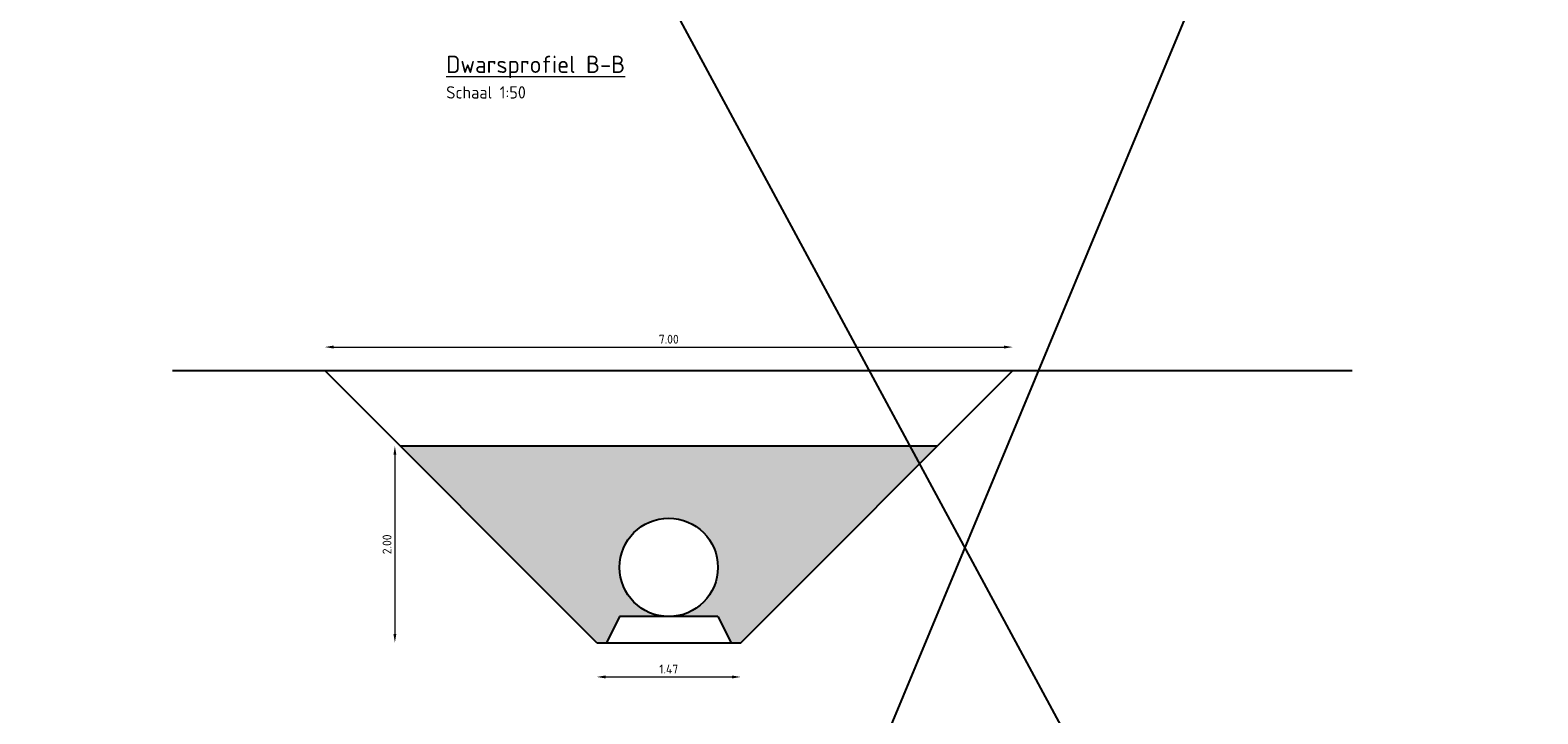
# Model space of a CAD drawing. Header units: metres. Extents: x 0 to 200176, y 0 to 356276.
# Tile 36 of 52: x 199402.7 to 199418.03, y 355732.43 to 355739.38. Entities that reach past the tile are written whole.
import ezdxf

# ---------------------------------------------------------------- set-up
doc = ezdxf.new("R2010")
doc.units = ezdxf.units.M
for name, color, linetype, lineweight in [('99-tekst35', 3, 'Continuous', 0), ('X-XX-AL-AANPIJLING-M', 7, 'Continuous', 18), ('X-XX-NIEUW-DETAIL-A', 251, 'Continuous', 0)]:
    doc.layers.add(name, color=color, linetype=linetype, lineweight=lineweight)
doc.layers.add('X-XX-AL-HULPLIJNEN', color=4, linetype='Continuous', lineweight=25, plot=False)
doc.layers.add('X-XX-NIEUW-DETAIL-S', color=1, linetype='Continuous')
doc.styles.add('NLCS-ISO', font='NLCS-ISO.ttf')
doc.dimstyles.new('Jens 1_50 - standaard', dxfattribs={"dimscale": 0.05, "dimtxt": 1.8, "dimasz": 1.8, "dimexe": 2, "dimexo": 2, "dimgap": 0.7, "dimtad": 1, "dimzin": 0, "dimdsep": 46, "dimtxsty": 'NLCS-ISO', "dimcen": 2.5, "dimdle": 2, "dimse1": 1, "dimse2": 1, "dimclrd": 256, "dimclre": 256, "dimclrt": 256, "dimadec": 1, "dimazin": 0, "dimtfac": 1, "dimtdec": 3, "dimtofl": 0, "dimtmove": 1, "dimatfit": 0, "dimfxl": 2, "dimfxlon": 1, "dimtfillclr": 254, "dimtolj": 1, "dimtzin": 0, "dimlwd": 18, "dimlwe": 18, "dimarcsym": 0})

# ---------------------------------------------------------------- blocks, each defined once
blk = doc.blocks.new('*D634')
at = {"layer": 'Defpoints', "color": 0, "transparency": 16777216}
for p in [(199412.693, 355736.16), (199405.693, 355735.921), (199412.693, 355735.921)]:
    blk.add_point(p, dxfattribs=at)
at = {"layer": 'X-XX-AL-AANPIJLING-M', "linetype": 'Continuous', "lineweight": 18, "transparency": 16777216}
blk.add_line((199405.783, 355736.16), (199412.603, 355736.16), dxfattribs=at)
at = {"layer": 'X-XX-AL-AANPIJLING-M', "transparency": 16777216}
for points in [[(199405.783, 355736.175), (199405.783, 355736.145), (199405.693, 355736.16)], [(199412.603, 355736.175), (199412.603, 355736.145), (199412.693, 355736.16)]]:
    blk.add_solid(points, dxfattribs=at)
at = {"layer": 'X-XX-AL-AANPIJLING-M', "transparency": 16777216, "insert": (199409.193, 355736.24), "char_height": 0.09, "attachment_point": 5, "style": 'NLCS-ISO'}
blk.add_mtext('\\A1;7.00', dxfattribs=at)
blk = doc.blocks.new('*D635')
at = {"layer": 'Defpoints', "color": 0, "transparency": 16777216}
for p in [(199408.46, 355733.155), (199409.927, 355733.155), (199409.927, 355732.807)]:
    blk.add_point(p, dxfattribs=at)
at = {"layer": 'X-XX-AL-AANPIJLING-M', "linetype": 'Continuous', "lineweight": 18, "transparency": 16777216}
blk.add_line((199408.55, 355732.807), (199409.837, 355732.807), dxfattribs=at)
at = {"layer": 'X-XX-AL-AANPIJLING-M', "transparency": 16777216}
for points in [[(199408.55, 355732.822), (199408.55, 355732.792), (199408.46, 355732.807)], [(199409.837, 355732.822), (199409.837, 355732.792), (199409.927, 355732.807)]]:
    blk.add_solid(points, dxfattribs=at)
at = {"layer": 'X-XX-AL-AANPIJLING-M', "transparency": 16777216, "insert": (199409.193, 355732.887), "char_height": 0.09, "attachment_point": 5, "style": 'NLCS-ISO'}
blk.add_mtext('\\A1;1.47', dxfattribs=at)
blk = doc.blocks.new('*D636')
at = {"layer": 'Defpoints', "color": 0, "transparency": 16777216}
for p in [(199406.46, 355735.155), (199406.407, 355733.155), (199408.46, 355733.155)]:
    blk.add_point(p, dxfattribs=at)
at = {"layer": 'X-XX-AL-AANPIJLING-M', "linetype": 'Continuous', "lineweight": 18, "transparency": 16777216}
blk.add_line((199406.407, 355735.065), (199406.407, 355733.245), dxfattribs=at)
at = {"layer": 'X-XX-AL-AANPIJLING-M', "transparency": 16777216}
for points in [[(199406.392, 355735.065), (199406.422, 355735.065), (199406.407, 355735.155)], [(199406.392, 355733.245), (199406.422, 355733.245), (199406.407, 355733.155)]]:
    blk.add_solid(points, dxfattribs=at)
at = {"layer": 'X-XX-AL-AANPIJLING-M', "transparency": 16777216, "insert": (199406.327, 355734.155), "char_height": 0.09, "attachment_point": 5, "rotation": 90, "style": 'NLCS-ISO'}
blk.add_mtext('\\A1;2.00', dxfattribs=at)

msp = doc.modelspace()

# ---------------------------------------------------------------- hatches: boundary and pattern name
at = {"layer": 'X-XX-NIEUW-DETAIL-A'}
h = msp.add_hatch(dxfattribs=at)
h.set_pattern_fill('GRAVEL', color=256, scale=0.01)
h.set_pattern_definition([(228.0127875, (0.18288, 0.254), (-2.0320000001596, -2.2859999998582), [0.034172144, -3.38304836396]), (184.969741, (0.16002, 0.2286), (3.04799999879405, 0.2540000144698), [0.058640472, -5.80540488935]), (132.5104471, (0.1016, 0.22352), (2.54000000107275, -2.7939999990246), [0.041348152, -4.09347227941]), (267.273689, (0.00254, 0.16002), (0.25400000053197, 5.0799999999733), [0.053400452, -5.28664374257]), (292.83365418, (0, 0.10668), (-1.27000000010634, 3.04799999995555), [0.05236337, -5.18398077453]), (357.273689, (0.02032, 0.05842), (-5.0799999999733, 0.25400000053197), [0.053400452, -5.28664374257]), (37.69424047, (0.07366, 0.05588), (-3.3019999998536, -2.54000000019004), [0.070619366, -6.99131153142]), (72.25532837, (0.12954, 0.09906), (1.77800000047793, 5.58799999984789), [0.066671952, -6.60052566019]), (121.42956562, (0.14986, 0.16256), (-2.0320000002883, 3.3019999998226), [0.0535813, -5.30455456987]), (175.2363583, (0.12192, 0.20828), (2.79399999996, -0.2540000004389), [0.061171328, -2.997393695]), (222.3974378, (0.06096, 0.21336), (-3.04799999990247, -2.7940000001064), [0.079107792, -7.83167725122]), (138.81407483, (0.254, 0.15748), (-1.7779999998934, 1.5240000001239), [0.027000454, -2.67305658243]), (171.4692344, (0.23368, 0.17526), (3.30200000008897, -0.50799999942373), [0.051368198, -5.0854638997]), (225, (0.18288, 0.18288), (-4e-17, -0.254), [0.035920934, -0.32328931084]), (203.19859051, (0.1651, 0.21336), (1.2700000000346, 0.507999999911), [0.019344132, -1.91506223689]), (291.80140949, (0.14732, 0.20574), (-0.254000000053, 0.7619999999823), [0.027356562, -1.340475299]), (30.96375653, (0.15748, 0.18034), (0.7620000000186, 0.507999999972), [0.044431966, -1.43662981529]), (161.56505118, (0.19558, 0.2032), (0.508000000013, -0.253999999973), [0.032128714, -0.77108981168]), (16.389540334, (0, 0.20574), (2.54, 0.762), [0.0450088, -4.45588266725]), (70.34617594, (0.04318, 0.21844), (-1.0160000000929, -2.79399999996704), [0.037759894, -3.73822156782]), (293.19859051, (0.19558, 0.254), (-0.5079999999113, 1.2700000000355), [0.03868801, -1.89571835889]), (343.61045967, (0.21082, 0.21844), (-2.54000000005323, 0.7619999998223), [0.0450088, -4.45588266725]), (339.44395478, (0, 0.04826), (-1.27, 0.508), [0.04340352, -2.12677343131]), (294.7751406, (0.04064, 0.03302), (-1.2700000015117, 2.7939999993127), [0.036367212, -3.60035933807]), (66.80140949, (0.19812, 0), (0.5079999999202, 1.270000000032), [0.03868801, -1.89571835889]), (17.35402464, (0.21336, 0.03556), (-3.3019999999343, -1.01600000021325), [0.042578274, -4.21523759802]), (69.44395478, (0.07366, 0), (-0.5080000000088, -1.2699999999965), [0.02170176, -2.14847519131]), (101.309932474, (0.18288, 0), (-0.254, 1.016), [0.01295146, -1.28219949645]), (165.963756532, (0.18034, 0.0127), (0.762, -0.254), [0.05236337, -0.9949054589]), (186.00900596, (0.12954, 0.0254), (2.53999999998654, 0.25400000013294), [0.0485267, -4.80413648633]), (303.69006753, (0.15748, 0.15748), (-0.254000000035, 0.507999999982), [0.036632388, -0.87917763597]), (353.15722659, (0.1778, 0.127), (4.31800000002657, -0.50799999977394), [0.063955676, -6.3316009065]), (60.9453959, (0.2413, 0.11938), (-1.016000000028, -1.777999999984), [0.026150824, -2.58893923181]), (90, (0.254, 0.14224), (-0.254, 0.254), [0.01524, -0.23876]), (120.25643716, (0.12446, 0.03302), (1.0159999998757, -1.778000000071), [0.035286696, -3.49339407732]), (48.0127875, (0.10668, 0.0635), (2.0320000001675, 2.285999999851), [0.068344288, -3.34887621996]), (0, (0.1524, 0.1143), (0.254, 0.254), [0.06604, -0.18796]), (325.3048465, (0.21844, 0.1143), (2.54000000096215, -1.77799999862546), [0.040160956, -3.97593167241]), (254.0546041, (0.25146, 0.09144), (-0.2539999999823, -1.0160000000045), [0.036982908, -1.81216500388]), (207.64597536, (0.2413, 0.05588), (-4.82600000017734, -2.53999999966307), [0.06021451, -5.9612464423]), (175.42607874, (0.18796, 0.02794), (-3.30199999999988, 0.25399999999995), [0.063702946, -6.30658464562])])
edge = h.paths.add_edge_path()
edge.add_arc((199409.193, 355733.921), 0.5, 0, 360)
h.paths.add_polyline_path([(199411.927, 355735.155), (199406.46, 355735.155), (199408.46, 355733.155), (199408.56, 355733.155), (199408.693, 355733.421), (199409.193, 355733.421), (199409.693, 355733.421), (199409.827, 355733.155), (199409.927, 355733.155)])

# ---------------------------------------------------------------- linework, layer by layer
at = {"layer": 'X-XX-AL-HULPLIJNEN', "ltscale": 0.2, "flags": 128}
msp.add_lwpolyline([(199400.179, 355756.376), (199433.373, 355694.935), (199394.969, 355692.704), (199424.442, 355763.516)], dxfattribs=at)
at = {"layer": 'X-XX-NIEUW-DETAIL-S', "flags": 128}
for points in [[(199404.144, 355735.921), (199416.144, 355735.921)], [(199408.46, 355733.155), (199405.693, 355735.921)], [(199409.927, 355733.155), (199412.693, 355735.921)], [(199406.46, 355735.155), (199411.927, 355735.155)], [(199408.693, 355733.421), (199408.56, 355733.155)], [(199409.693, 355733.421), (199408.693, 355733.421)], [(199409.693, 355733.421), (199409.827, 355733.155)], [(199408.46, 355733.155), (199409.927, 355733.155)]]:
    msp.add_lwpolyline(points, dxfattribs=at)
at = {"layer": 'X-XX-NIEUW-DETAIL-S'}
msp.add_circle((199409.193, 355733.921), 0.5, dxfattribs=at)

# ---------------------------------------------------------------- texts
at = {"layer": '99-tekst35', "style": 'NLCS-ISO'}
msp.add_text('%%UDwarsprofiel B-B', height=0.175, dxfattribs=at).set_placement((199406.929, 355738.946))
at = {"layer": '99-tekst35', "color": 1, "style": 'NLCS-ISO'}
msp.add_text('Schaal 1:50', height=0.125, dxfattribs=at).set_placement((199406.929, 355738.686))

# ---------------------------------------------------------------- dimensions: what is measured, and where the dimension line sits
at = {"layer": 'X-XX-AL-AANPIJLING-M'}
for p1, p2, distance, picture, middle in [((199405.693, 355735.921), (199412.693, 355735.921), 0.239, '*D634', (199409.193, 355736.24)), ((199408.46, 355733.155), (199409.927, 355733.155), -0.348, '*D635', (199409.193, 355732.887))]:
    dim = msp.add_aligned_dim(p1=p1, p2=p2, distance=distance, dimstyle='Jens 1_50 - standaard', dxfattribs=at)
    dim.commit()
    dim.dimension.update_dxf_attribs({"geometry": picture, "text_midpoint": middle})
dim = msp.add_linear_dim(base=(199406.407, 355733.155), p1=(199406.46, 355735.155), p2=(199408.46, 355733.155), angle=90, dimstyle='Jens 1_50 - standaard', dxfattribs=at)
dim.commit()
dim.dimension.update_dxf_attribs({"geometry": '*D636', "text_midpoint": (199406.327, 355734.155)})

doc.saveas('drawing.dxf')
